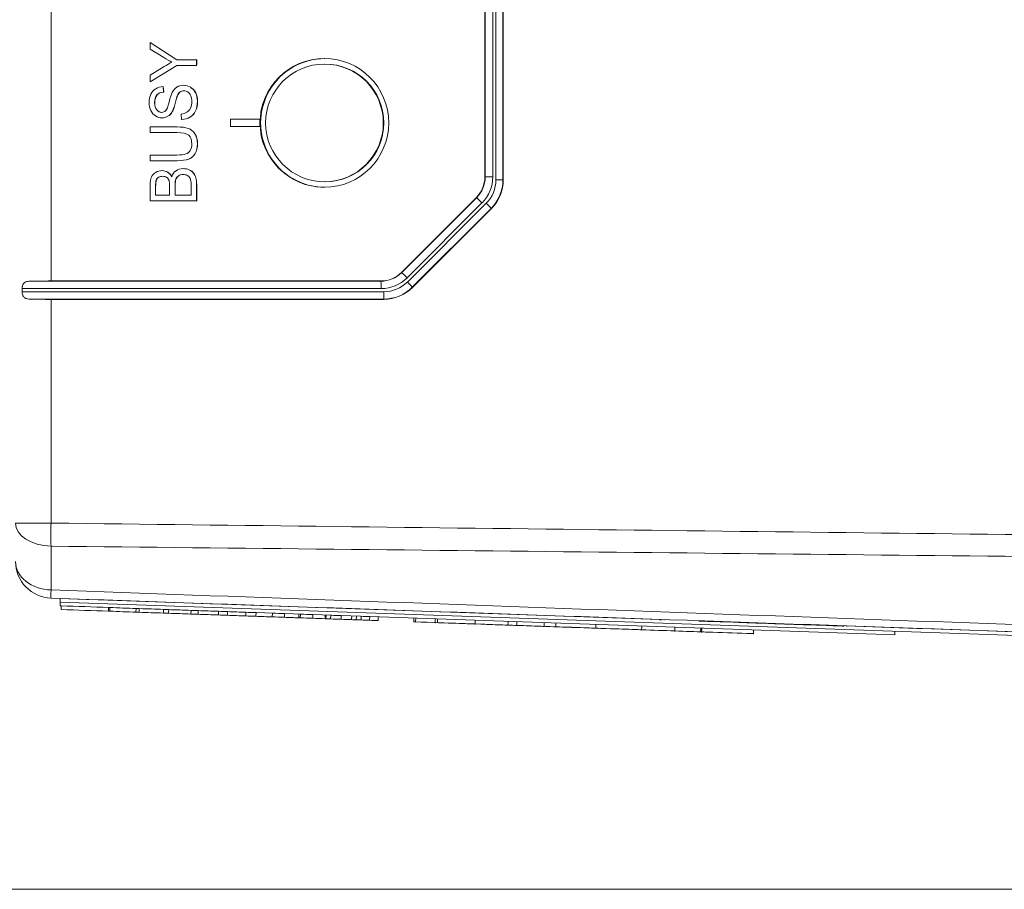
# Model space of a CAD drawing. Header units: millimetres. Extents: x 4 to 836, y 5 to 589.
# Tile 31 of 96: x 467 to 494, y 166 to 190. Entities that reach past the tile are written whole.
import ezdxf

# ---------------------------------------------------------------- set-up
doc = ezdxf.new("R2010")
doc.units = ezdxf.units.MM
doc.layers.add('1', color=7, linetype='Continuous', true_color=0xffffff)

msp = doc.modelspace()

# ---------------------------------------------------------------- linework, layer by layer
at = {"layer": '1', "color": 252, "linetype": 'Continuous', "lineweight": 13}
for p, q in [((468.227, 217.626), (468.227, 183.026)), ((480.027, 185.855), (480.027, 214.798)), ((480.234, 214.798), (480.234, 185.855)), ((480.32, 185.777), (480.32, 214.876)), ((480.512, 214.876), (480.512, 185.777)), ((480.02, 185.858), (480.027, 185.855)), ((480.027, 185.855), (480.234, 185.855)), ((480.512, 185.777), (480.32, 185.777)), ((480.512, 185.777), (480.52, 185.774)), ((477.759, 183.254), (479.793, 185.289)), ((479.793, 185.289), (479.786, 185.292)), ((479.941, 185.148), (477.907, 183.112)), ((477.913, 182.997), (480.057, 185.142)), ((480.191, 185.001), (478.047, 182.856)), ((480.198, 184.998), (480.191, 185.001)), ((477.756, 183.261), (477.759, 183.254)), ((477.2, 182.819), (467.441, 182.819)), ((467.625, 183.019), (477.193, 183.019)), ((477.193, 183.019), (477.19, 183.026)), ((478.047, 182.856), (478.05, 182.848)), ((467.441, 182.733), (477.277, 182.733)), ((477.27, 182.534), (467.625, 182.534)), ((468.227, 182.526), (468.227, 176.441)), ((477.273, 182.526), (477.27, 182.534)), ((467.262, 176.441), (468.227, 176.441)), ((468.227, 175.813), (468.227, 174.622))]:
    msp.add_line(p, q, dxfattribs=at)
at = {"layer": '1', "color": 252, "linetype": 'Continuous', "lineweight": 18}
for p, q in [((480.02, 185.858), (480.02, 214.795)), ((480.52, 214.879), (480.52, 185.774)), ((477.756, 183.261), (479.786, 185.292)), ((480.198, 184.998), (478.05, 182.848)), ((467.441, 182.819), (467.441, 182.733)), ((468.227, 183.026), (477.19, 183.026)), ((477.273, 182.526), (468.227, 182.526))]:
    msp.add_line(p, q, dxfattribs=at)
at = {"layer": '1', "color": 7, "linetype": 'Continuous', "lineweight": 18}
for p, q in [((470.918, 189.509), (470.921, 189.509)), ((471.648, 189.043), (471.651, 189.043)), ((471.648, 188.889), (471.651, 188.889)), ((470.918, 188.439), (470.921, 188.439)), ((471.275, 188.314), (471.278, 188.314)), ((471.287, 188.166), (471.29, 188.166)), ((471.736, 188.168), (471.739, 188.168)), ((471.83, 188.349), (471.826, 188.349)), ((472.156, 188.142), (472.159, 188.142)), ((471.521, 187.63), (471.524, 187.63)), ((472.155, 187.652), (472.158, 187.652)), ((471.245, 187.465), (471.249, 187.465)), ((471.777, 187.42), (471.78, 187.42)), ((473.904, 187.426), (473.105, 187.426)), ((473.105, 187.426), (473.105, 187.226)), ((473.904, 187.426), (473.908, 187.426)), ((473.904, 187.226), (473.904, 187.426)), ((473.908, 187.226), (473.908, 187.426)), ((470.918, 187.216), (470.918, 187.216)), ((473.105, 187.226), (473.904, 187.226)), ((473.904, 187.226), (473.908, 187.226)), ((471.966, 186.343), (471.97, 186.343)), ((472.144, 186.491), (472.147, 186.491)), ((471.246, 186.027), (471.241, 186.027)), ((471.821, 186.083), (471.816, 186.083)), ((471.394, 185.986), (471.398, 185.986)), ((471.62, 185.797), (471.624, 185.797)), ((471.694, 185.89), (471.697, 185.89)), ((468.473, 174.191), (468.477, 174.291)), ((468.508, 174.19), (468.473, 174.191)), ((469.828, 174.144), (469.793, 174.145)), ((470.627, 174.116), (470.539, 174.119)), ((471.427, 174.088), (471.286, 174.093)), ((472.227, 174.06), (472.032, 174.067)), ((473.026, 174.032), (472.779, 174.041)), ((491.159, 173.399), (473.525, 174.015)), ((484.775, 173.822), (484.774, 173.804)), ((484.779, 173.822), (484.778, 173.804)), ((484.824, 173.82), (484.824, 173.802)), ((484.89, 173.818), (484.889, 173.8)), ((485.868, 173.766), (485.868, 173.776)), ((486.032, 173.77), (486.032, 173.778)), ((487.191, 173.72), (487.191, 173.73)), ((487.328, 173.725), (487.327, 173.715)), ((487.433, 173.721), (487.433, 173.711)), ((488.393, 173.688), (488.393, 173.695)), ((489.752, 173.63), (489.752, 173.64)), ((489.755, 173.63), (489.755, 173.64)), ((489.766, 173.64), (489.766, 173.64)), ((489.766, 173.63), (489.766, 173.64)), ((489.775, 173.629), (489.776, 173.647)), ((489.86, 173.626), (489.861, 173.644)), ((491.159, 173.399), (491.163, 173.499))]:
    msp.add_line(p, q, dxfattribs=at)
at = {"layer": '1', "color": 30, "linetype": 'Continuous', "lineweight": 18}
for p, q in [((475.674, 188.926), (475.66, 188.926)), ((475.66, 185.726), (475.674, 185.726))]:
    msp.add_line(p, q, dxfattribs=at)
at = {"layer": '1', "color": 7, "linetype": 'Continuous', "lineweight": 13}
for p, q in [((472.016, 188.296), (472.02, 188.296)), ((471.105, 188.085), (471.109, 188.085)), ((471.661, 188.063), (471.665, 188.063)), ((471.1, 187.678), (471.103, 187.678)), ((471.6, 187.856), (471.603, 187.856)), ((471.403, 187.506), (471.406, 187.506)), ((472.004, 187.484), (472.008, 187.484)), ((471.952, 187.176), (471.956, 187.176)), ((472.135, 187.032), (472.138, 187.032)), ((471.085, 185.767), (471.089, 185.767)), ((471.151, 185.847), (471.154, 185.847)), ((472.1, 185.963), (472.103, 185.963)), ((472.162, 185.835), (472.166, 185.835)), ((489.766, 173.64), (489.766, 173.647))]:
    msp.add_line(p, q, dxfattribs=at)
at = {"layer": '1', "color": 18, "linetype": 'Continuous', "lineweight": 18}
for p, q in [((468.48, 174.391), (468.477, 174.291)), ((496.096, 173.326), (468.477, 174.291)), ((484.774, 173.822), (468.48, 174.391)), ((498.962, 173.326), (489.852, 173.644))]:
    msp.add_line(p, q, dxfattribs=at)
at = {"layer": '1', "color": 163, "linetype": 'Continuous', "lineweight": 18}
for p, q in [((468.504, 174.09), (468.507, 174.19)), ((469.789, 174.045), (469.793, 174.145)), ((469.824, 174.044), (469.828, 174.144)), ((470.536, 174.019), (470.539, 174.119)), ((470.624, 174.016), (470.627, 174.116)), ((471.282, 173.993), (471.286, 174.093)), ((471.423, 173.988), (471.427, 174.088)), ((472.028, 173.967), (472.032, 174.067)), ((472.223, 173.96), (472.226, 174.06)), ((472.775, 173.941), (472.779, 174.041)), ((473.023, 173.932), (473.026, 174.032)), ((473.521, 173.915), (473.525, 174.015)), ((473.797, 173.905), (473.801, 174.005)), ((474.242, 173.889), (474.245, 173.989)), ((474.569, 173.878), (474.573, 173.978)), ((474.961, 173.864), (474.964, 173.964)), ((475.003, 173.863), (475.006, 173.963)), ((475.341, 173.851), (475.345, 173.951)), ((475.68, 173.839), (475.683, 173.939)), ((475.7, 173.839), (475.703, 173.938)), ((475.828, 173.834), (475.831, 173.934)), ((476.113, 173.824), (476.117, 173.924)), ((476.398, 173.814), (476.402, 173.914)), ((476.525, 173.81), (476.529, 173.91)), ((476.653, 173.805), (476.656, 173.905)), ((476.885, 173.797), (476.889, 173.897)), ((477.117, 173.789), (477.121, 173.889))]:
    msp.add_line(p, q, dxfattribs=at)
at = {"layer": '1', "color": 5, "linetype": 'Continuous', "lineweight": 18}
for p, q in [((478.09, 173.855), (478.087, 173.743)), ((478.672, 173.835), (478.668, 173.722)), ((479.754, 173.684), (479.758, 173.797)), ((480.645, 173.653), (480.649, 173.766)), ((480.887, 173.657), (480.89, 173.757)), ((481.631, 173.619), (481.635, 173.731)), ((481.949, 173.72), (481.945, 173.608)), ((480.179, 173.682), (480.179, 173.67)), ((480.719, 173.663), (480.719, 173.651)), ((483.032, 173.57), (483.036, 173.682)), ((484.28, 173.526), (484.283, 173.639)), ((485.186, 173.607), (485.182, 173.495)), ((485.889, 173.583), (485.885, 173.47)), ((485.909, 173.469), (485.913, 173.582)), ((487.317, 173.42), (487.321, 173.533))]:
    msp.add_line(p, q, dxfattribs=at)
at = {"layer": '1', "color": 5, "linetype": 'Continuous', "lineweight": 13}
for p, q in [((478.14, 173.853), (478.136, 173.753)), ((478.728, 173.733), (478.732, 173.833)), ((485.886, 173.583), (485.882, 173.483))]:
    msp.add_line(p, q, dxfattribs=at)
at = {"layer": '1', "color": 251, "linetype": 'Continuous', "lineweight": 18}
msp.add_line((453.895, 166.479), (574.912, 166.479), dxfattribs=at)
at = {"layer": '1', "color": 252, "linetype": 'Continuous', "lineweight": 18}
msp.add_arc((468.262, 175.399), 1, 180, 268, dxfattribs=at)
msp.add_ellipse((475.657, 187.326), major_axis=(0, -1.75), ratio=0.999391, dxfattribs=at)
for centre, major_axis, ratio, start_param, end_param in [((475.674, 187.326), (0, 1.75), 0.999391, 0, 3.141593), ((479.221, 185.858), (0, 0.8), 0.999286, 3.926938, 4.712389), ((479.418, 185.775), (1.064, -0.288), 0.998004, 5.763612, 6.547339), ((477.191, 183.827), (0.243, 0.763), 0.998763, 3.449221, 4.234776), ((468.262, 182.991), (1, -0.001), 0.034921, 1.605746, 2.260398), ((477.271, 183.627), (0.779, -0.779), 0.998277, 5.498129, 6.28297), ((468.262, 182.561), (1, 0.001), 0.034921, 4.022787, 4.67744)]:
    msp.add_ellipse(centre, major_axis=major_axis, ratio=ratio, start_param=start_param, end_param=end_param, dxfattribs=at)
at = {"layer": '1', "color": 30, "linetype": 'Continuous', "lineweight": 18}
msp.add_ellipse((475.66, 187.326), major_axis=(0, 1.6), ratio=0.999391, dxfattribs=at)
msp.add_ellipse((475.674, 187.326), major_axis=(0, 1.6), ratio=0.999391, start_param=3.141647, end_param=6.283142, dxfattribs=at)
at = {"layer": '1', "color": 252, "linetype": 'Continuous', "lineweight": 13}
for centre, major_axis, ratio, start_param, end_param in [((479.228, 185.855), (0.065, -0.797), 0.999224, 0.703742, 1.489192), ((479.235, 185.855), (0, 1), 0.999286, 3.926938, 4.712389), ((479.418, 185.778), (0.87, -0.236), 0.998004, 5.763612, 6.547339), ((479.411, 185.778), (1.066, -0.277), 0.998491, 5.752806, 6.536534), ((479.934, 185.148), (0.141, -0.141), 0.024678, 1.546109, 3.106673), ((480.05, 185.142), (-0.141, 0.141), 0.024678, 3.17651, 4.687701), ((477.194, 183.82), (0.2, 0.775), 0.998415, 3.393773, 4.179328), ((477.201, 183.82), (0.303, 0.954), 0.998763, 3.449221, 4.234776), ((477.9, 183.112), (0.141, -0.141), 0.024678, 1.546109, 3.106673), ((477.193, 182.819), (0, -0.2), 0.034899, 1.570796, 3.106665), ((477.268, 183.634), (0.806, -0.751), 0.998678, 5.463523, 6.248363), ((477.275, 183.634), (0.638, -0.637), 0.998277, 5.498129, 6.28297), ((477.906, 182.997), (-0.141, 0.141), 0.024678, 3.17651, 4.687701), ((477.27, 182.733), (0, 0.2), 0.034899, 3.176521, 4.712389), ((468.262, 176.441), (-1, 0), 0.628448, 0, 1.53589), ((468.262, 176.441), (-0.012, -1), 0.034897, 4.71282, 5.391945), ((468.262, 175.399), (1, 0), 0.777852, 3.141593, 4.677482), ((468.262, 175.399), (-0.035, -0.999), 0.012336, 5.60406, 6.283185)]:
    msp.add_ellipse(centre, major_axis=major_axis, ratio=ratio, start_param=start_param, end_param=end_param, dxfattribs=at)
at = {"layer": '1', "color": 7, "linetype": 'Continuous', "lineweight": 18}
for points, degree in [([(470.918, 189.509), (470.918, 189.509), (471.648, 189.043), (471.648, 189.043)], 3), ([(470.918, 189.329), (470.918, 189.329), (470.918, 189.509), (470.918, 189.509)], 3), ([(470.921, 189.509), (470.921, 189.509), (471.651, 189.043), (471.651, 189.043)], 3), ([(471.648, 189.043), (471.648, 189.043), (471.782, 189.043), (471.916, 189.043)], 3), ([(471.648, 188.889), (471.648, 188.889), (470.918, 188.439), (470.918, 188.439)], 3), ([(471.651, 188.889), (471.651, 188.889), (470.921, 188.439), (470.921, 188.439)], 3), ([(472.184, 188.889), (472.184, 188.889), (471.648, 188.889), (471.648, 188.889)], 3), ([(472.184, 188.901), (472.187, 188.901)], 1), ([(472.184, 188.901), (472.184, 188.893), (472.184, 188.889), (472.184, 188.889)], 3), ([(470.918, 188.439), (470.918, 188.439), (470.918, 188.627), (470.918, 188.627)], 3), ([(470.942, 188.104), (470.972, 188.17), (471.016, 188.221), (471.075, 188.257)], 3), ([(471.075, 188.257), (471.134, 188.292), (471.2, 188.311), (471.275, 188.314)], 3), ([(471.287, 188.166), (471.207, 188.158), (471.146, 188.131), (471.105, 188.085)], 3), ([(471.29, 188.166), (471.21, 188.158), (471.15, 188.131), (471.109, 188.085)], 3), ([(471.275, 188.314), (471.275, 188.314), (471.287, 188.166), (471.287, 188.166)], 3), ([(471.278, 188.314), (471.278, 188.314), (471.29, 188.166), (471.29, 188.166)], 3), ([(471.436, 187.892), (471.467, 188.017), (471.494, 188.103), (471.517, 188.15)], 3), ([(471.517, 188.15), (471.551, 188.218), (471.594, 188.268), (471.646, 188.3)], 3), ([(471.736, 188.168), (471.706, 188.147), (471.681, 188.112), (471.661, 188.063)], 3), ([(471.739, 188.168), (471.71, 188.147), (471.685, 188.112), (471.665, 188.063)], 3), ([(471.842, 188.2), (471.803, 188.2), (471.769, 188.189), (471.739, 188.168)], 3), ([(471.831, 188.349), (471.898, 188.349), (471.961, 188.331), (472.02, 188.296)], 3), ([(472.026, 188.066), (472.007, 188.111), (471.981, 188.145), (471.948, 188.167)], 3), ([(472.016, 188.296), (472.076, 188.26), (472.122, 188.209), (472.156, 188.142)], 3), ([(472.02, 188.296), (472.08, 188.26), (472.126, 188.209), (472.159, 188.142)], 3), ([(471.346, 187.659), (471.376, 187.689), (471.406, 187.766), (471.436, 187.892)], 3), ([(471.661, 188.063), (471.648, 188.032), (471.628, 187.963), (471.6, 187.856)], 3), ([(471.665, 188.063), (471.652, 188.032), (471.631, 187.963), (471.603, 187.856)], 3), ([(471.066, 187.515), (471.011, 187.548), (470.968, 187.597), (470.939, 187.661)], 3), ([(471.521, 187.63), (471.489, 187.575), (471.45, 187.533), (471.403, 187.506)], 3), ([(471.524, 187.63), (471.493, 187.575), (471.453, 187.533), (471.406, 187.506)], 3), ([(471.6, 187.856), (471.572, 187.748), (471.545, 187.673), (471.521, 187.63)], 3), ([(471.603, 187.856), (471.575, 187.748), (471.549, 187.673), (471.524, 187.63)], 3), ([(471.763, 187.566), (471.826, 187.573), (471.878, 187.589), (471.919, 187.614)], 3), ([(472.155, 187.652), (472.122, 187.581), (472.072, 187.525), (472.004, 187.484)], 3), ([(472.158, 187.652), (472.125, 187.581), (472.075, 187.525), (472.008, 187.484)], 3), ([(471.777, 187.42), (471.777, 187.42), (471.763, 187.566), (471.763, 187.566)], 3), ([(472.004, 187.484), (471.938, 187.444), (471.861, 187.422), (471.777, 187.42)], 3), ([(472.008, 187.484), (471.941, 187.444), (471.865, 187.422), (471.78, 187.42)], 3), ([(472.135, 187.032), (472.088, 187.101), (472.027, 187.149), (471.952, 187.176)], 3), ([(472.138, 187.032), (472.091, 187.101), (472.031, 187.149), (471.956, 187.176)], 3), ([(472.012, 186.578), (471.984, 186.532), (471.943, 186.499), (471.891, 186.481)], 3), ([(471.966, 186.343), (472.044, 186.372), (472.103, 186.422), (472.144, 186.491)], 3), ([(471.97, 186.343), (472.047, 186.372), (472.107, 186.422), (472.147, 186.491)], 3), ([(471.247, 186.027), (471.3, 186.026), (471.351, 186.013), (471.398, 185.986)], 3), ([(471.51, 185.863), (471.533, 185.934), (471.571, 185.988), (471.625, 186.026)], 3), ([(470.956, 185.854), (470.982, 185.908), (471.021, 185.95), (471.075, 185.981)], 3), ([(471.151, 185.847), (471.119, 185.828), (471.097, 185.801), (471.085, 185.767)], 3), ([(471.154, 185.847), (471.122, 185.828), (471.1, 185.801), (471.089, 185.767)], 3), ([(471.264, 185.874), (471.223, 185.874), (471.186, 185.865), (471.154, 185.847)], 3), ([(471.435, 185.756), (471.422, 185.795), (471.402, 185.825), (471.372, 185.845)], 3), ([(471.394, 185.986), (471.442, 185.959), (471.481, 185.918), (471.51, 185.863)], 3), ([(471.398, 185.986), (471.446, 185.959), (471.484, 185.918), (471.514, 185.863)], 3), ([(471.694, 185.89), (471.659, 185.867), (471.634, 185.836), (471.62, 185.797)], 3), ([(471.697, 185.89), (471.662, 185.867), (471.638, 185.836), (471.624, 185.797)], 3), ([(471.994, 185.841), (471.978, 185.865), (471.954, 185.885), (471.923, 185.9)], 3), ([(472.028, 185.752), (472.021, 185.787), (472.01, 185.817), (471.994, 185.841)], 3), ([(472.1, 185.963), (472.128, 185.929), (472.148, 185.886), (472.162, 185.835)], 3), ([(472.103, 185.963), (472.131, 185.929), (472.152, 185.886), (472.166, 185.835)], 3), ([(471.072, 185.356), (471.075, 185.356)], 1), ([(471.072, 185.356), (471.114, 185.356), (471.45, 185.356), (471.45, 185.356)], 3), ([(471.604, 185.356), (471.608, 185.356)], 1), ([(472.184, 185.202), (472.187, 185.202)], 1), ([(484.775, 173.814), (484.775, 173.814), (484.776, 173.814), (484.78, 173.814), (484.786, 173.814), (484.794, 173.813), (484.805, 173.813), (484.818, 173.813)], 7), ([(488.75, 173.675), (487.918, 173.704), (486.746, 173.745), (485.912, 173.774)], 3), ([(488.784, 173.674), (488.773, 173.674), (488.725, 173.676), (488.586, 173.681)], 3)]:
    msp.add_open_spline(points, degree=degree, dxfattribs=at)
for points, degree, knots in [([(471.514, 188.975), (471.448, 189.01), (471.373, 189.053), (471.29, 189.103), (471.29, 189.103), (470.918, 189.329), (470.918, 189.329)], 3, [0, 0, 0, 0, 0.5, 0.5, 0.5, 1, 1, 1, 1]), ([(470.918, 188.627), (470.918, 188.627), (471.3, 188.857), (471.3, 188.857), (471.371, 188.899), (471.442, 188.939), (471.514, 188.975)], 3, [0, 0, 0, 0, 0.5, 0.5, 0.5, 1, 1, 1, 1]), ([(471.919, 189.043), (472.053, 189.043), (472.187, 189.043), (472.187, 189.043), (472.187, 189.043), (472.187, 188.937), (472.187, 188.901)], 3, [0, 0, 0, 0, 0.37666, 0.37666, 0.37666, 1, 1, 1, 1]), ([(471.646, 188.3), (471.698, 188.333), (471.758, 188.349), (471.894, 188.349), (471.957, 188.331), (472.016, 188.296)], 3, [0, 0, 0, 0, 0.5, 0.5, 1, 1, 1, 1]), ([(471.948, 188.167), (471.915, 188.189), (471.879, 188.2), (471.8, 188.2), (471.766, 188.19), (471.736, 188.168)], 3, [0, 0, 0, 0, 0.5, 0.5, 1, 1, 1, 1]), ([(472.156, 188.142), (472.189, 188.076), (472.205, 188.001), (472.205, 187.918), (472.205, 187.812), (472.189, 187.724), (472.155, 187.652)], 3, [0, 0, 0, 0, 0.5, 0.5, 0.5, 1, 1, 1, 1]), ([(472.159, 188.142), (472.192, 188.076), (472.209, 188.001), (472.209, 187.918), (472.209, 187.812), (472.192, 187.724), (472.158, 187.652)], 3, [0, 0, 0, 0, 0.5, 0.5, 0.5, 1, 1, 1, 1]), ([(470.939, 187.661), (470.911, 187.726), (470.896, 187.797), (470.896, 187.875), (470.896, 187.962), (470.911, 188.038), (470.942, 188.104)], 3, [0, 0, 0, 0, 0.5, 0.5, 0.5, 1, 1, 1, 1]), ([(471.105, 188.085), (471.064, 188.039), (471.044, 187.972), (471.044, 187.882), (471.044, 187.788), (471.063, 187.72), (471.1, 187.678)], 3, [0, 0, 0, 0, 0.5, 0.5, 0.5, 1, 1, 1, 1]), ([(471.109, 188.085), (471.068, 188.039), (471.048, 187.972), (471.048, 187.882), (471.048, 187.788), (471.066, 187.72), (471.103, 187.678)], 3, [0, 0, 0, 0, 0.5, 0.5, 0.5, 1, 1, 1, 1]), ([(471.919, 187.614), (471.96, 187.639), (471.992, 187.678), (472.042, 187.784), (472.055, 187.844), (472.055, 187.91), (472.055, 187.969), (472.045, 188.021), (472.026, 188.066)], 3, [0, 0, 0, 0, 0.333333, 0.333333, 0.666667, 0.666667, 0.666667, 1, 1, 1, 1]), ([(471.1, 187.678), (471.137, 187.635), (471.182, 187.613), (471.234, 187.613), (471.28, 187.613), (471.317, 187.629), (471.346, 187.659)], 3, [0, 0, 0, 0, 0.5, 0.5, 0.5, 1, 1, 1, 1]), ([(471.103, 187.678), (471.14, 187.635), (471.185, 187.613), (471.238, 187.613), (471.239, 187.613), (471.24, 187.613)], 3, [0, 0, 0, 0, 0.980242, 0.980242, 1, 1, 1, 1]), ([(471.403, 187.506), (471.356, 187.478), (471.303, 187.465), (471.245, 187.465), (471.181, 187.465), (471.122, 187.481), (471.066, 187.515)], 3, [0, 0, 0, 0, 0.5, 0.5, 0.5, 1, 1, 1, 1]), ([(471.406, 187.506), (471.359, 187.478), (471.307, 187.465), (471.248, 187.465), (471.248, 187.465), (471.247, 187.465)], 3, [0, 0, 0, 0, 0.993573, 0.993573, 1, 1, 1, 1]), ([(471.952, 187.176), (471.877, 187.202), (471.776, 187.216), (471.649, 187.216), (471.649, 187.216), (470.918, 187.216), (470.918, 187.216), (470.918, 187.216), (470.918, 187.061), (470.918, 187.061)], 3, [0, 0, 0, 0, 0.333333, 0.333333, 0.333333, 0.666667, 0.666667, 0.666667, 1, 1, 1, 1]), ([(471.956, 187.176), (471.881, 187.202), (471.78, 187.216), (471.653, 187.216), (471.653, 187.216), (470.921, 187.216), (470.921, 187.216), (470.921, 187.216), (470.921, 187.061), (470.921, 187.061)], 3, [0, 0, 0, 0, 0.333333, 0.333333, 0.333333, 0.666667, 0.666667, 0.666667, 1, 1, 1, 1]), ([(470.918, 187.061), (470.918, 187.061), (471.649, 187.061), (471.649, 187.061), (471.807, 187.061), (471.915, 187.037), (471.97, 186.989)], 3, [0, 0, 0, 0, 0.5, 0.5, 0.5, 1, 1, 1, 1]), ([(471.97, 186.989), (472.026, 186.94), (472.054, 186.859), (472.054, 186.746), (472.054, 186.68), (472.04, 186.623), (472.012, 186.578)], 3, [0, 0, 0, 0, 0.5, 0.5, 0.5, 1, 1, 1, 1]), ([(472.144, 186.491), (472.185, 186.561), (472.205, 186.65), (472.205, 186.76), (472.205, 186.872), (472.182, 186.963), (472.135, 187.032)], 3, [0, 0, 0, 0, 0.5, 0.5, 0.5, 1, 1, 1, 1]), ([(472.147, 186.491), (472.188, 186.561), (472.209, 186.65), (472.209, 186.76), (472.209, 186.872), (472.185, 186.963), (472.138, 187.032)], 3, [0, 0, 0, 0, 0.5, 0.5, 0.5, 1, 1, 1, 1]), ([(470.918, 186.452), (470.918, 186.452), (470.918, 186.452), (470.918, 186.452), (470.918, 186.298), (470.918, 186.298), (470.918, 186.298), (471.034, 186.298), (471.174, 186.298)], 3, [0, 0, 0, 0, 0.000001, 0.000001, 0.715084, 0.715084, 0.715084, 1, 1, 1, 1]), ([(471.177, 186.298), (471.388, 186.298), (471.653, 186.298), (471.653, 186.298), (471.787, 186.298), (471.892, 186.313), (471.97, 186.343)], 3, [0, 0, 0, 0, 0.37561, 0.37561, 0.37561, 1, 1, 1, 1]), ([(471.075, 185.981), (471.128, 186.011), (471.183, 186.027), (471.242, 186.027), (471.296, 186.027), (471.347, 186.013), (471.394, 185.986)], 3, [0, 0, 0, 0, 0.5, 0.5, 0.5, 1, 1, 1, 1]), ([(471.625, 186.026), (471.679, 186.064), (471.743, 186.083), (471.817, 186.083), (471.876, 186.083), (471.931, 186.071), (472.033, 186.025), (472.072, 185.997), (472.1, 185.963)], 3, [0, 0, 0, 0, 0.333333, 0.333333, 0.333333, 0.666667, 0.666667, 1, 1, 1, 1]), ([(471.82, 186.083), (471.82, 186.083), (471.82, 186.083), (471.879, 186.083), (471.935, 186.071), (472.036, 186.025), (472.076, 185.997), (472.103, 185.963)], 3, [0, 0, 0, 0, 0.001061, 0.001061, 0.500531, 0.500531, 1, 1, 1, 1]), ([(472.184, 185.202), (472.184, 185.202), (470.918, 185.202), (470.918, 185.202), (470.918, 185.202), (470.918, 185.64), (470.918, 185.64), (470.918, 185.729), (470.931, 185.8), (470.956, 185.854)], 3, [0, 0, 0, 0, 0.333333, 0.333333, 0.333333, 0.666667, 0.666667, 0.666667, 1, 1, 1, 1]), ([(471.089, 185.767), (471.077, 185.733), (471.071, 185.673), (471.071, 185.589), (471.071, 185.589), (471.071, 185.356), (471.071, 185.356), (471.071, 185.356), (471.072, 185.356), (471.075, 185.356)], 3, [0, 0, 0, 0, 0.48486, 0.48486, 0.48486, 0.969719, 0.969719, 0.969719, 1, 1, 1, 1]), ([(471.372, 185.845), (471.343, 185.864), (471.306, 185.874), (471.262, 185.874), (471.22, 185.874), (471.183, 185.865), (471.151, 185.847)], 3, [0, 0, 0, 0, 0.5, 0.5, 0.5, 1, 1, 1, 1]), ([(471.45, 185.356), (471.45, 185.356), (471.45, 185.609), (471.45, 185.609), (471.45, 185.677), (471.445, 185.726), (471.435, 185.756)], 3, [0, 0, 0, 0, 0.5, 0.5, 0.5, 1, 1, 1, 1]), ([(471.62, 185.797), (471.606, 185.757), (471.599, 185.7), (471.599, 185.626), (471.599, 185.626), (471.599, 185.356), (471.599, 185.356), (471.599, 185.356), (472.034, 185.356), (472.034, 185.356)], 3, [0, 0, 0, 0, 0.333333, 0.333333, 0.333333, 0.666667, 0.666667, 0.666667, 1, 1, 1, 1]), ([(471.624, 185.797), (471.61, 185.757), (471.603, 185.7), (471.603, 185.626), (471.603, 185.626), (471.603, 185.356), (471.603, 185.356), (471.603, 185.356), (471.604, 185.356), (471.608, 185.356)], 3, [0, 0, 0, 0, 0.48486, 0.48486, 0.48486, 0.969719, 0.969719, 0.969719, 1, 1, 1, 1]), ([(471.923, 185.9), (471.892, 185.915), (471.857, 185.923), (471.817, 185.923), (471.77, 185.923), (471.729, 185.912), (471.694, 185.89)], 3, [0, 0, 0, 0, 0.5, 0.5, 0.5, 1, 1, 1, 1]), ([(472.034, 185.356), (472.034, 185.356), (472.034, 185.647), (472.034, 185.647), (472.034, 185.697), (472.032, 185.732), (472.028, 185.752)], 3, [0, 0, 0, 0, 0.5, 0.5, 0.5, 1, 1, 1, 1]), ([(472.162, 185.835), (472.176, 185.784), (472.184, 185.721), (472.184, 185.647), (472.184, 185.647), (472.184, 185.202), (472.184, 185.202)], 3, [0, 0, 0, 0, 0.5, 0.5, 0.5, 1, 1, 1, 1]), ([(472.166, 185.835), (472.18, 185.784), (472.187, 185.721), (472.187, 185.647), (472.187, 185.647), (472.187, 185.202), (472.187, 185.202)], 3, [0, 0, 0, 0, 0.5, 0.5, 0.5, 1, 1, 1, 1]), ([(486.032, 173.77), (485.887, 173.775), (485.859, 173.776), (485.859, 173.776), (485.859, 173.776), (485.859, 173.776), (485.859, 173.776), (485.859, 173.776), (485.85, 173.777), (485.834, 173.777)], 3, [0, 0, 0, 0, 0.477118, 0.477118, 0.477118, 0.954236, 0.954236, 0.954236, 1, 1, 1, 1]), ([(488.393, 173.688), (488.124, 173.697), (487.692, 173.712), (487.203, 173.729), (486.521, 173.753), (486.243, 173.763), (486.032, 173.77)], 3, [0, 0, 0, 0, 0.5, 0.5, 0.5, 1, 1, 1, 1]), ([(486.926, 173.739), (486.933, 173.739), (486.958, 173.738), (486.988, 173.737), (487.018, 173.736), (487.046, 173.735), (487.065, 173.734), (487.068, 173.734)], 5, [0, 0, 0, 0, 0, 0, 0.26372, 0.885791, 1, 1, 1, 1, 1, 1]), ([(488.787, 173.674), (488.787, 173.674), (488.787, 173.674), (488.787, 173.674), (488.787, 173.674), (488.787, 173.674), (488.745, 173.675), (488.519, 173.683), (488.393, 173.688)], 3, [0, 0, 0, 0, 0.119004, 0.316422, 0.316422, 0.316422, 0.735318, 1, 1, 1, 1]), ([(489.766, 173.64), (489.766, 173.64), (489.681, 173.643), (489.511, 173.649), (489.315, 173.656), (488.967, 173.668), (488.787, 173.674), (488.787, 173.674)], 3, [0, 0, 0, 0, 0.260807, 0.333609, 0.412011, 0.686419, 1, 1, 1, 1])]:
    msp.add_open_spline(points, degree=degree, knots=knots, dxfattribs=at)
at = {"layer": '1', "color": 7, "linetype": 'Continuous', "lineweight": 13}
for points, knots in [([(471.916, 189.043), (472.05, 189.043), (472.184, 189.043), (472.184, 189.043), (472.184, 189.043), (472.184, 188.937), (472.184, 188.901)], [0, 0, 0, 0, 0.37666, 0.37666, 0.37666, 1, 1, 1, 1]), ([(471.891, 186.481), (471.839, 186.462), (471.758, 186.452), (471.649, 186.452), (471.649, 186.452), (470.918, 186.452), (470.918, 186.452)], [0, 0, 0, 0, 0.5, 0.5, 0.5, 1, 1, 1, 1]), ([(471.174, 186.298), (471.385, 186.298), (471.649, 186.298), (471.649, 186.298), (471.783, 186.298), (471.889, 186.313), (471.966, 186.343)], [0, 0, 0, 0, 0.37561, 0.37561, 0.37561, 1, 1, 1, 1]), ([(471.085, 185.767), (471.073, 185.733), (471.067, 185.673), (471.067, 185.589), (471.067, 185.589), (471.067, 185.356), (471.067, 185.356), (471.067, 185.356), (471.069, 185.356), (471.072, 185.356)], [0, 0, 0, 0, 0.48486, 0.48486, 0.48486, 0.969719, 0.969719, 0.969719, 1, 1, 1, 1])]:
    msp.add_open_spline(points, degree=3, knots=knots, dxfattribs=at)
at = {"layer": '1', "color": 252, "linetype": 'Continuous', "lineweight": 18}
for points, knots in [([(467.441, 182.819), (467.441, 182.835), (467.443, 182.85), (467.447, 182.873), (467.448, 182.88), (467.452, 182.895), (467.454, 182.902), (467.459, 182.915), (467.462, 182.921), (467.468, 182.933), (467.475, 182.945), (467.482, 182.955), (467.49, 182.964), (467.494, 182.969), (467.507, 182.981), (467.516, 182.988), (467.536, 183), (467.546, 183.004), (467.578, 183.015), (467.601, 183.018), (467.625, 183.019)], [0, 0, 0, 0, 0.125, 0.125, 0.1875, 0.1875, 0.25, 0.25, 0.3125, 0.3125, 0.375, 0.4375, 0.4375, 0.5, 0.5, 0.625, 0.625, 0.75, 0.75, 1, 1, 1, 1]), ([(467.625, 182.534), (467.601, 182.534), (467.578, 182.538), (467.552, 182.547), (467.546, 182.549), (467.536, 182.553), (467.531, 182.556), (467.516, 182.565), (467.507, 182.572), (467.49, 182.588), (467.482, 182.598), (467.471, 182.614), (467.468, 182.619), (467.462, 182.631), (467.459, 182.638), (467.452, 182.658), (467.448, 182.672), (467.444, 182.694), (467.443, 182.702), (467.442, 182.718), (467.441, 182.726), (467.441, 182.733)], [0, 0, 0, 0, 0.25, 0.25, 0.3125, 0.3125, 0.375, 0.375, 0.5, 0.5, 0.625, 0.625, 0.6875, 0.6875, 0.75, 0.75, 0.875, 0.875, 0.9375, 0.9375, 1, 1, 1, 1])]:
    msp.add_open_spline(points, degree=3, knots=knots, dxfattribs=at)
at = {"layer": '1', "color": 252, "linetype": 'Continuous', "lineweight": 13}
for points in [[(468.227, 176.441), (478.472, 176.315), (488.717, 176.194), (498.962, 176.077)], [(498.962, 175.488), (488.717, 175.593), (478.472, 175.701), (468.227, 175.813)], [(468.227, 174.622), (478.472, 174.253), (488.717, 173.885), (498.962, 173.519)]]:
    msp.add_open_spline(points, degree=3, dxfattribs=at)
at = {"layer": '1', "color": 252, "linetype": 'Continuous', "lineweight": 18}
msp.add_open_spline([(498.962, 173.326), (488.717, 173.684), (478.472, 174.042), (468.227, 174.4)], degree=3, dxfattribs=at)
at = {"layer": '1', "color": 163, "linetype": 'Continuous', "lineweight": 18}
for points in [[(469.789, 174.045), (469.361, 174.06), (468.932, 174.075), (468.504, 174.09)], [(469.793, 174.145), (469.364, 174.16), (468.936, 174.175), (468.507, 174.19)], [(469.824, 174.044), (469.813, 174.044), (469.801, 174.044), (469.789, 174.045)], [(469.828, 174.144), (469.816, 174.144), (469.805, 174.144), (469.793, 174.145)], [(470.536, 174.019), (470.299, 174.027), (470.062, 174.035), (469.824, 174.044)], [(470.539, 174.119), (470.302, 174.127), (470.065, 174.135), (469.828, 174.144)], [(470.624, 174.016), (470.595, 174.017), (470.565, 174.018), (470.536, 174.019)], [(470.627, 174.116), (470.598, 174.117), (470.569, 174.118), (470.539, 174.119)], [(471.282, 173.993), (471.063, 174), (470.843, 174.008), (470.624, 174.016)], [(471.286, 174.093), (471.066, 174.1), (470.847, 174.108), (470.627, 174.116)], [(471.423, 173.988), (471.376, 173.989), (471.329, 173.991), (471.282, 173.993)], [(471.427, 174.088), (471.38, 174.089), (471.333, 174.091), (471.286, 174.093)], [(472.028, 173.967), (471.827, 173.974), (471.625, 173.981), (471.423, 173.988)], [(472.032, 174.067), (471.83, 174.074), (471.629, 174.081), (471.427, 174.088)], [(472.223, 173.96), (472.158, 173.962), (472.093, 173.964), (472.028, 173.967)], [(472.226, 174.06), (472.162, 174.062), (472.097, 174.064), (472.032, 174.067)], [(472.775, 173.941), (472.591, 173.947), (472.407, 173.953), (472.223, 173.96)], [(472.779, 174.041), (472.595, 174.047), (472.411, 174.053), (472.226, 174.06)], [(473.026, 174.032), (472.944, 174.035), (472.861, 174.038), (472.779, 174.041)], [(473.525, 174.015), (473.359, 174.02), (473.192, 174.026), (473.026, 174.032)], [(473.801, 174.005), (473.709, 174.008), (473.617, 174.011), (473.525, 174.015)], [(474.573, 173.978), (474.464, 173.982), (474.354, 173.986), (474.245, 173.989)], [(475.345, 173.951), (475.232, 173.955), (475.119, 173.959), (475.006, 173.963)], [(473.023, 173.932), (472.94, 173.935), (472.858, 173.938), (472.775, 173.941)], [(473.521, 173.915), (473.355, 173.92), (473.189, 173.926), (473.023, 173.932)], [(473.797, 173.905), (473.705, 173.908), (473.613, 173.911), (473.521, 173.915)], [(474.242, 173.889), (474.094, 173.895), (473.945, 173.9), (473.797, 173.905)], [(474.569, 173.878), (474.46, 173.882), (474.351, 173.886), (474.242, 173.889)], [(474.961, 173.864), (474.83, 173.869), (474.7, 173.873), (474.569, 173.878)], [(475.003, 173.863), (474.989, 173.863), (474.975, 173.864), (474.961, 173.864)], [(475.341, 173.851), (475.228, 173.855), (475.116, 173.859), (475.003, 173.863)], [(475.68, 173.839), (475.567, 173.843), (475.454, 173.847), (475.341, 173.851)], [(475.7, 173.839), (475.693, 173.839), (475.686, 173.839), (475.68, 173.839)], [(475.828, 173.834), (475.785, 173.836), (475.742, 173.837), (475.7, 173.839)], [(476.113, 173.824), (476.018, 173.827), (475.923, 173.831), (475.828, 173.834)], [(476.117, 173.924), (476.022, 173.927), (475.926, 173.931), (475.831, 173.934)], [(476.398, 173.814), (476.303, 173.817), (476.208, 173.821), (476.113, 173.824)], [(476.525, 173.81), (476.483, 173.811), (476.441, 173.813), (476.398, 173.814)], [(476.653, 173.805), (476.61, 173.807), (476.568, 173.808), (476.525, 173.81)], [(476.885, 173.797), (476.808, 173.8), (476.73, 173.803), (476.653, 173.805)], [(476.889, 173.897), (476.811, 173.9), (476.734, 173.902), (476.656, 173.905)], [(477.117, 173.789), (477.04, 173.792), (476.963, 173.794), (476.885, 173.797)]]:
    msp.add_open_spline(points, degree=3, dxfattribs=at)
at = {"layer": '1', "color": 5, "linetype": 'Continuous', "lineweight": 18}
for points in [[(478.087, 173.755), (478.087, 173.755), (478.104, 173.755), (478.136, 173.753)], [(479.959, 173.69), (480.037, 173.687), (480.115, 173.684), (480.192, 173.682)], [(480.645, 173.666), (480.726, 173.663), (480.806, 173.66), (480.887, 173.657)], [(485.882, 173.483), (485.901, 173.482), (485.91, 173.482), (485.91, 173.482)]]:
    msp.add_open_spline(points, degree=3, dxfattribs=at)
for points, knots in [([(478.136, 173.753), (478.552, 173.739), (478.968, 173.724), (479.384, 173.71), (479.45, 173.708), (479.524, 173.705), (479.591, 173.703), (479.629, 173.701), (479.666, 173.7), (479.704, 173.699), (479.738, 173.697), (479.754, 173.697), (479.754, 173.697)], [0, 0, 0, 0, 0.775071, 0.775071, 0.775071, 0.878192, 0.878192, 0.878192, 0.948131, 0.948131, 0.948131, 1, 1, 1, 1]), ([(478.728, 173.733), (479.123, 173.719), (479.517, 173.705), (479.91, 173.691), (480.155, 173.683), (480.326, 173.677), (480.6, 173.667), (480.645, 173.666), (480.645, 173.666)], [0, 0, 0, 0, 0.599328, 0.599328, 0.599328, 0.867397, 0.867397, 1, 1, 1, 1]), ([(480.768, 173.662), (481.112, 173.65), (481.455, 173.638), (481.798, 173.626), (482.031, 173.617), (482.226, 173.611), (482.468, 173.602), (482.519, 173.6), (482.571, 173.599), (482.622, 173.597), (482.878, 173.588), (483.03, 173.583), (483.032, 173.582)], [0, 0, 0, 0, 0.449084, 0.449084, 0.449084, 0.688411, 0.688411, 0.688411, 0.754746, 0.754746, 0.754746, 1, 1, 1, 1]), ([(480.887, 173.657), (481.148, 173.648), (481.31, 173.643), (481.584, 173.633), (481.631, 173.631), (481.632, 173.631)], [0, 0, 0, 0, 0.669496, 0.669496, 1, 1, 1, 1]), ([(481.946, 173.62), (481.947, 173.62), (481.973, 173.619), (482.024, 173.618), (482.343, 173.607), (482.662, 173.595), (482.981, 173.584)], [0, 0, 0, 0, 0.112261, 0.112261, 0.112261, 1, 1, 1, 1]), ([(483.032, 173.582), (483.125, 173.579), (483.217, 173.576), (483.309, 173.573), (483.669, 173.56), (483.872, 173.553), (484.218, 173.541), (484.28, 173.539), (484.28, 173.539)], [0, 0, 0, 0, 0.190597, 0.190597, 0.190597, 0.715446, 0.715446, 1, 1, 1, 1]), ([(483.81, 173.555), (483.809, 173.555), (483.93, 173.551), (484.753, 173.522), (485.426, 173.499), (485.882, 173.483)], [0, 0, 0, 0, 0.298513, 0.298513, 1, 1, 1, 1]), ([(485.886, 173.483), (485.886, 173.483), (485.903, 173.482), (485.935, 173.481), (485.961, 173.48), (485.986, 173.479), (486.012, 173.478), (486.078, 173.476), (486.152, 173.473), (486.219, 173.471), (486.568, 173.459), (486.918, 173.447), (487.267, 173.435), (487.301, 173.433), (487.318, 173.433), (487.317, 173.433)], [0, 0, 0, 0, 0.056323, 0.056323, 0.056323, 0.109363, 0.109363, 0.109363, 0.223746, 0.223746, 0.223746, 0.941459, 0.941459, 0.941459, 1, 1, 1, 1])]:
    msp.add_open_spline(points, degree=3, knots=knots, dxfattribs=at)

doc.saveas('drawing.dxf')
